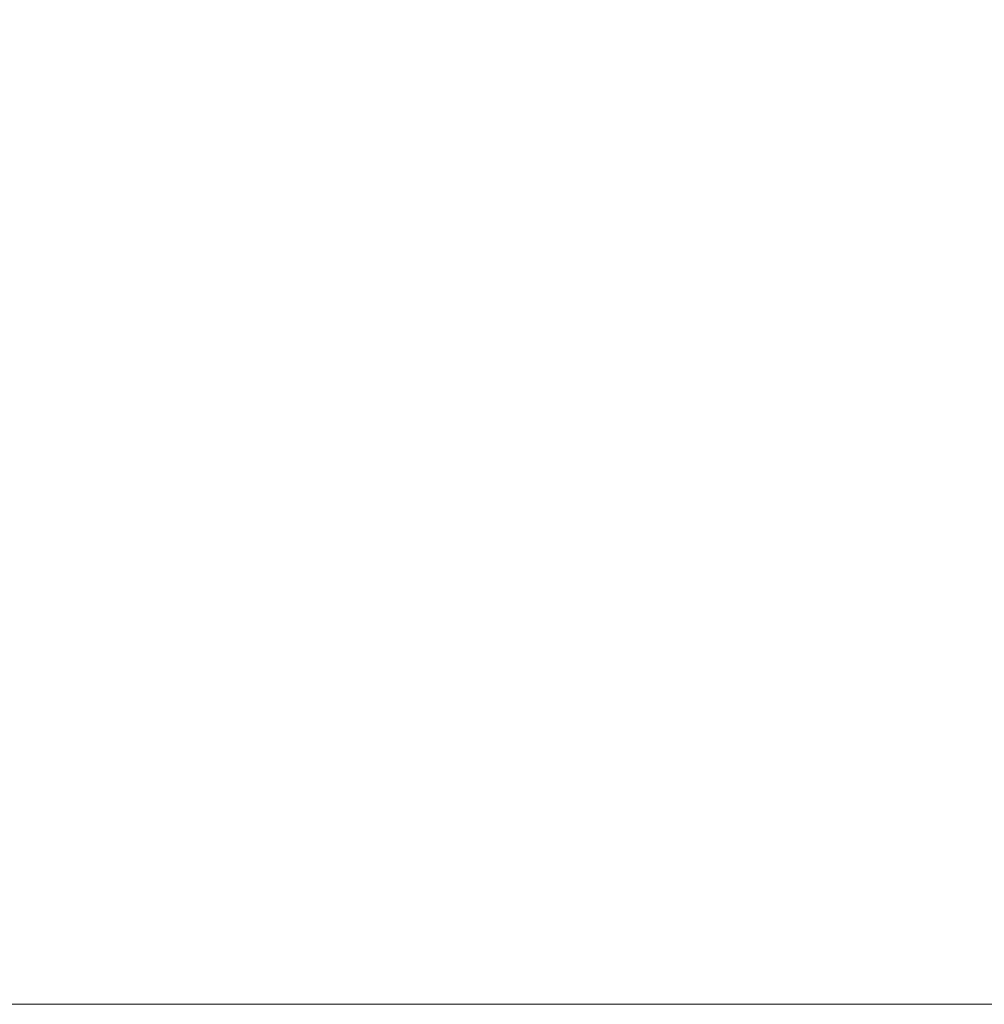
# Model space of a CAD drawing. Extents: x 5346 to 6510, y 24357 to 24612.
# Tile 11 of 18: x 5555 to 5615, y 24357 to 24419. Entities that reach past the tile are written whole.
import ezdxf
from ezdxf.enums import TextEntityAlignment as Align

# ---------------------------------------------------------------- set-up
doc = ezdxf.new("R2010")
doc.units = 0
doc.header["$MEASUREMENT"] = 0
doc.layers.add('B_ANNO_NOPLOT', color=47, linetype='Continuous', lineweight=18, plot=False)
doc.layers.add('B_ANNO_TEXT', color=7, linetype='Continuous', lineweight=18)
doc.styles.add('Annotative', font='calibri.ttf', dxfattribs={"height": 0.0625})

# ---------------------------------------------------------------- blocks, each defined once
blk = doc.blocks.new('*U139')
at = {"layer": 'B_ANNO_NOPLOT', "flags": 128}
blk.add_lwpolyline([(0, 0), (0, 252), (323.928, 252), (323.928, 238.855), (378, 238.855), (378, 40.5), (316.571, 40.5), (316.571, 0)], close=True, dxfattribs=at)
at = {"layer": 'B_ANNO_TEXT', "style": 'Annotative'}
for tag, p in [('NUMB', (319.797, 45.733, 0.842)), ('NAME', (326.372, 45.733, 0.842))]:
    blk.add_attdef(tag, text='', height=1.5, dxfattribs=at).set_placement(p, align=Align.MIDDLE_CENTER)

msp = doc.modelspace()

# ---------------------------------------------------------------- block references
msp.add_blockref('*U139', (5346.317, 24357.096))

doc.saveas('drawing.dxf')
